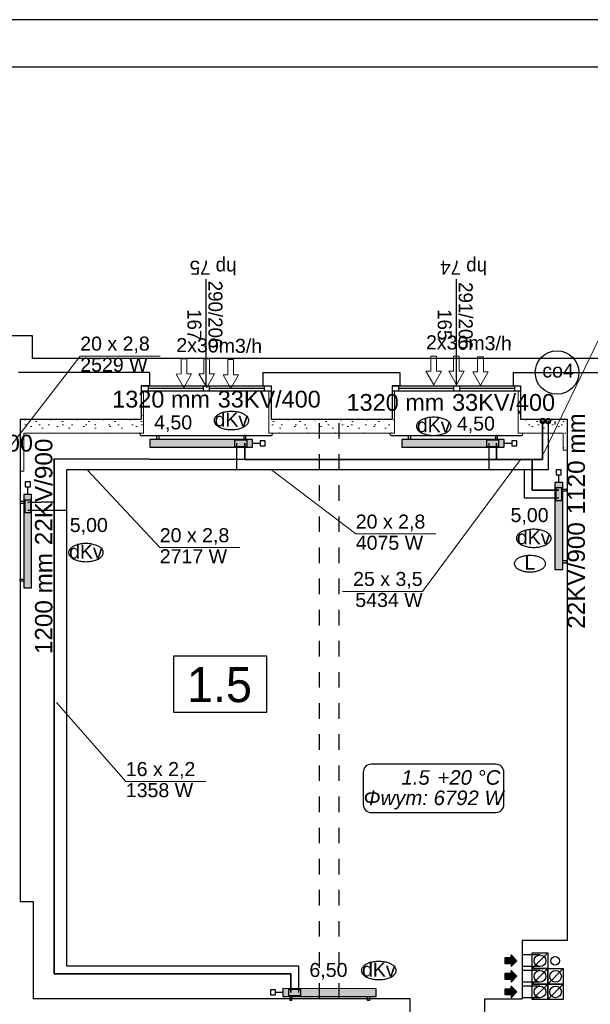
# Model space of a CAD drawing. Header units: millimetres. Extents: x 45180 to 119519, y 31297 to 302414.
# Tile 34 of 97: x 71806 to 79148, y 147500 to 160153. Entities that reach past the tile are written whole.
import ezdxf
from ezdxf.lldxf.tags import DXFTag

# ---------------------------------------------------------------- set-up
doc = ezdxf.new("R2010")
doc.units = ezdxf.units.MM
doc.header["$MEASUREMENT"] = 0
doc.linetypes.add('PHANTOM', pattern=[2.5, 1.25, -0.25, 0.25, -0.25, 0.25, -0.25])
doc.linetypes.add('Przerywana', pattern=[400, 200, -200])
doc.layers.get('0').update_dxf_attribs({"color": 252})
for name, color, linetype in [('#opisy', 7, 'Continuous'), ('#podkład', 252, 'Continuous'), ('_TABELA', 7, 'Continuous'), ('IS_Armatura_podłączeniowa_grz._dolnozas.', 7, 'SOLID'), ('IS_Armatura_Therm', 7, 'SOLID'), ('IS_Grafika', 7, 'SOLID'), ('IS_Grzejniki_Plan_rzut', 7, 'SOLID'), ('IS_Opisy_działek_Therm', 7, 'SOLID'), ('IS_Text_Armatury_Therm', 7, 'Continuous'), ('IS_Text_Konstrukcji', 7, 'Continuous'), ('IS_Text_Odbiornikow_Therm', 7, 'Continuous')]:
    doc.layers.add(name, color=color, linetype=linetype)
for name, color, linetype, lineweight in [('Arch ocieplenie_Nr_Pióra__21', 252, 'Continuous', 13), ('IS_Powrót', 5, 'DASHDOT', 35), ('IS_Zasilanie', 1, 'SOLID', 30)]:
    doc.layers.add(name, color=color, linetype=linetype, lineweight=lineweight)
doc.styles.add('ARIAL', font='arial.ttf', dxfattribs={"width": 0.75})
doc.styles.add('GENERATED_STYLE_4', font='txt')
doc.styles.add('GENERATED_STYLE_5', font='txt')
doc.styles.get("Standard").update_dxf_attribs({"font": 'arial.ttf', "bigfont": 'BIGFONT.SHX'})
tags = doc.linetypes.add('DASHDOT', pattern=[20, 10, -5, 0, -5]).pattern_tags.tags
tags[10:11] = [DXFTag(74, 4), DXFTag(75, 0), DXFTag(340, '0'), DXFTag(46, 0.0), DXFTag(50, 0.0), DXFTag(44, 0.0), DXFTag(45, 0.0)]
tags[8:9] = [DXFTag(74, 4), DXFTag(75, 0), DXFTag(340, '0'), DXFTag(46, 0.0), DXFTag(50, 0.0), DXFTag(44, 0.0), DXFTag(45, 0.0)]
tags[6:7] = [DXFTag(74, 4), DXFTag(75, 0), DXFTag(340, '0'), DXFTag(46, 0.0), DXFTag(50, 0.0), DXFTag(44, 0.0), DXFTag(45, 0.0)]
tags[4:5] = [DXFTag(74, 4), DXFTag(75, 0), DXFTag(340, '0'), DXFTag(46, 0.0), DXFTag(50, 0.0), DXFTag(44, 0.0), DXFTag(45, 0.0)]
tags = doc.linetypes.add('SOLID', pattern=[10, 10, 0]).pattern_tags.tags
tags[6:7] = [DXFTag(74, 4), DXFTag(75, 0), DXFTag(340, '0'), DXFTag(46, 0.0), DXFTag(50, 0.0), DXFTag(44, 0.0), DXFTag(45, 0.0)]
tags[4:5] = [DXFTag(74, 4), DXFTag(75, 0), DXFTag(340, '0'), DXFTag(46, 0.0), DXFTag(50, 0.0), DXFTag(44, 0.0), DXFTag(45, 0.0)]
pattern_1 = [(0, (186358.74, 93686.4), (0, 623.5383), [60, -300]), (0, (186538.74, 93998.17), (0, 623.5383), [60, -300]), (60, (186358.74, 93686.4), (-540, 311.7692), [60, -300]), (60, (186718.74, 93686.4), (-540, 311.7692), [60, -300]), (120, (186418.74, 93686.4), (540, 311.7692), [60, -300]), (120, (186778.74, 93686.4), (540, 311.7692), [60, -300]), (0, (186358.74, 93746.4), (0, 120), [0, -120, 0, -180.00001]), (45, (186418.74, 93746.4), (-84.85282, 84.85282), [0, -90, 0, -150.00001])]

# ---------------------------------------------------------------- blocks, each defined once
blk = doc.blocks.new('E210168')
at = {"color": 7, "lineweight": 13}
for p, q in [((19.4, 19.8), (19.4, 13.6)), ((19.4, 19.8), (37, 9.9)), ((19.4, 0), (37, 9.9)), ((19.4, 6.2), (19.4, 0))]:
    blk.add_line(p, q, dxfattribs=at)
blk.add_lwpolyline([(19.4, 13.6), (0, 13.6), (0, 6.2), (19.4, 6.2)], dxfattribs=at)

msp = doc.modelspace()

# ---------------------------------------------------------------- hatches: boundary and pattern name
at = {"layer": 'Arch ocieplenie_Nr_Pióra__21', "linetype": 'Continuous'}
h = msp.add_hatch(dxfattribs=at)
h.set_pattern_fill('Structural_Concrete', color=256, style=0, pattern_type=2)
h.set_pattern_definition(pattern_1)
h.paths.add_polyline_path([(73400, 154840), (73400, 155380), (73370, 155380), (73370, 155020)], flags=0)
h = msp.add_hatch(dxfattribs=at)
h.set_pattern_fill('Structural_Concrete', color=256, style=0, pattern_type=2)
h.set_pattern_definition(pattern_1)
h.paths.add_polyline_path([(76630, 154840), (76630, 155380), (76600, 155380), (76600, 155020)], flags=0)
h = msp.add_hatch(dxfattribs=at)
h.set_pattern_fill('Structural_Concrete', color=256, style=0, pattern_type=2)
h.set_pattern_definition(pattern_1)
h.paths.add_polyline_path([(78250, 155020), (78250, 155380), (78220, 155380), (78220, 154840)], flags=0)
h = msp.add_hatch(dxfattribs=at)
h.set_pattern_fill('Structural_Concrete', color=256, style=0, pattern_type=2)
h.set_pattern_definition(pattern_1)
h.paths.add_polyline_path([(71860, 154840), (73400, 154840), (73370, 155020), (71810, 155020)], flags=0)
h = msp.add_hatch(dxfattribs=at)
h.set_pattern_fill('Structural_Concrete', color=256, style=0, pattern_type=2)
h.set_pattern_definition(pattern_1)
h.paths.add_polyline_path([(75010, 154840), (76630, 154840), (76600, 155020), (75040, 155020)], flags=0)
h = msp.add_hatch(dxfattribs=at)
h.set_pattern_fill('Structural_Concrete', color=256, style=0, pattern_type=2)
h.set_pattern_definition(pattern_1)
h.paths.add_polyline_path([(78220, 154840), (78800, 154840), (78850, 155020), (78250, 155020)], flags=0)
h = msp.add_hatch(dxfattribs=at)
h.set_pattern_fill('Structural_Concrete', color=256, style=0, pattern_type=2)
h.set_pattern_definition(pattern_1)
h.paths.add_polyline_path([(78800, 154840), (78800, 154620), (78850, 154620), (78850, 155020)], flags=0)
at = {"layer": 'IS_Grzejniki_Plan_rzut', "ltscale": 10}
for points in [[(74801, 154760), (73481, 154760), (73481, 154660), (74801, 154660)], [(78041, 154760), (76721, 154760), (76721, 154660), (78041, 154660)], [(78792, 153086), (78792, 154206), (78692, 154206), (78692, 153086)], [(71860, 154050), (71860, 152850), (71960, 152850), (71960, 154050)], [(75193, 147602), (76393, 147599), (76393, 147699), (75193, 147702)]]:
    msp.add_hatch(color=251, dxfattribs=at).paths.add_polyline_path(points)

# ---------------------------------------------------------------- linework, layer by layer
at = {"layer": '#podkład', "linetype": 'Continuous'}
for p, q in [((74205, 155450), (74205, 156820)), ((77425, 155450), (77425, 156820)), ((71970, 156090), (71010, 156090)), ((71970, 155800), (71970, 156090)), ((86120, 155800), (71970, 155800)), ((73475, 155620), (71790, 155620)), ((73475, 155620), (73475, 155450)), ((74935, 155620), (74935, 155450)), ((74935, 155620), (76695, 155620)), ((76695, 155620), (76695, 155450)), ((78155, 155620), (78155, 155450)), ((78155, 155620), (79970, 155620)), ((73370, 155450), (73370, 155020)), ((73475, 155450), (73370, 155450)), ((73380, 155450), (75030, 155450)), ((75030, 155380), (73380, 155380)), ((73460, 155450), (73460, 155380)), ((74165, 155415), (73460, 155415)), ((74165, 155450), (74165, 155380)), ((74245, 155450), (74245, 155380)), ((74950, 155415), (74245, 155415)), ((74935, 155450), (75040, 155450)), ((74950, 155450), (74950, 155380)), ((75040, 155450), (75040, 155020)), ((76600, 155450), (76600, 155020)), ((76695, 155450), (76600, 155450)), ((76600, 155450), (78250, 155450)), ((78250, 155380), (76600, 155380)), ((76680, 155450), (76680, 155380)), ((77385, 155415), (76680, 155415)), ((77385, 155450), (77385, 155380)), ((77465, 155450), (77465, 155380)), ((78170, 155415), (77465, 155415)), ((78155, 155450), (78250, 155450)), ((78170, 155450), (78170, 155380)), ((78250, 155450), (78250, 155020)), ((71810, 155020), (73370, 155020)), ((71810, 155020), (71810, 148820)), ((75040, 155020), (76600, 155020)), ((78250, 155020), (78850, 155020)), ((78850, 155020), (78850, 148320)), ((78690, 154990), (78690, 154952)), ((73350, 154830), (73350, 154840)), ((73370, 154810), (75040, 154810)), ((75060, 154830), (75060, 154840)), ((76570, 154830), (76570, 154840)), ((76590, 154810), (78260, 154810)), ((78280, 154830), (78280, 154840)), ((74986, 151976), (73786, 151976)), ((73786, 151976), (73786, 151256)), ((74986, 151256), (74986, 151976)), ((73786, 151256), (74986, 151256)), ((71810, 148820), (71980, 148820)), ((71980, 148820), (71980, 147570)), ((78850, 148320), (78270, 148320)), ((78270, 148320), (78270, 147570)), ((78050, 148020), (78050, 148100)), ((78050, 148100), (78130, 148100)), ((78200, 148060), (78130, 148135)), ((78130, 148100), (78130, 148135)), ((78200, 148060), (78130, 147985)), ((78500, 148135), (78270, 148135)), ((78400, 147960), (78400, 148160)), ((78400, 148160), (78600, 148160)), ((78400, 147960), (78600, 148160)), ((78600, 148160), (78600, 147960)), ((78130, 148020), (78050, 148020)), ((78130, 148020), (78130, 147985)), ((78200, 147860), (78130, 147935)), ((78130, 147900), (78130, 147935)), ((78500, 147985), (78270, 147985)), ((78500, 147935), (78270, 147935)), ((78400, 147760), (78400, 147960)), ((78400, 147960), (78600, 147960)), ((78400, 147760), (78600, 147960)), ((78600, 147960), (78400, 147960)), ((78600, 147760), (78600, 147960)), ((78600, 147960), (78800, 147960)), ((78600, 147760), (78800, 147960)), ((78600, 147960), (78600, 147760)), ((78800, 147960), (78800, 147760)), ((78050, 147820), (78050, 147900)), ((78050, 147900), (78130, 147900)), ((78130, 147820), (78050, 147820)), ((78200, 147860), (78130, 147785)), ((78130, 147820), (78130, 147785)), ((78050, 147620), (78050, 147700)), ((78050, 147700), (78130, 147700)), ((78200, 147660), (78130, 147735)), ((78130, 147700), (78130, 147735)), ((78500, 147785), (78270, 147785)), ((78500, 147735), (78270, 147735)), ((78400, 147560), (78400, 147760)), ((78400, 147760), (78600, 147760)), ((78400, 147560), (78600, 147760)), ((78600, 147760), (78400, 147760)), ((78600, 147560), (78600, 147760)), ((78600, 147760), (78800, 147760)), ((78600, 147560), (78800, 147760)), ((78800, 147760), (78600, 147760)), ((78600, 147760), (78600, 147560)), ((78800, 147760), (78800, 147560)), ((76830, 147570), (71980, 147570)), ((76830, 147080), (76830, 147570)), ((77790, 147080), (77790, 147570)), ((77790, 147570), (78270, 147570)), ((78130, 147620), (78050, 147620)), ((78200, 147660), (78130, 147585)), ((78130, 147620), (78130, 147585)), ((78500, 147585), (78270, 147585)), ((78600, 147560), (78400, 147560)), ((78800, 147560), (78600, 147560))]:
    msp.add_line(p, q, dxfattribs=at)
at = {"layer": '#podkład', "linetype": 'Przerywana'}
for p, q in [((75665, 147570), (75665, 155020)), ((75915, 147570), (75915, 155020))]:
    msp.add_line(p, q, dxfattribs=at)
at = {"layer": '#podkład', "linetype": 'Continuous'}
for centre, radius in [((78500, 148060), 75), ((78695, 148060), 55), ((78500, 147860), 75), ((78700, 147860), 75), ((78500, 147660), 75), ((78700, 147660), 75)]:
    msp.add_circle(centre, radius, dxfattribs=at)
for centre, start, end in [((73370, 154830), 180, 270), ((75040, 154830), 270, 0), ((76590, 154830), 180, 270), ((78260, 154830), 270, 0)]:
    msp.add_arc(centre, 20, start, end, dxfattribs=at)
at = {"layer": '#podkład', "linetype": 'Continuous', "extrusion": (0, 0, -1)}
for points in [[(-78130, 148020), (-78050, 148100), (-78050, 148020)], [(-78050, 148100), (-78130, 148020), (-78130, 148100)], [(-78130, 148100), (-78200, 148060), (-78130, 148135)], [(-78130, 148020), (-78200, 148060), (-78130, 148100)], [(-78200, 148060), (-78130, 148020), (-78130, 147985)], [(-78130, 147900), (-78200, 147860), (-78130, 147935)], [(-78130, 147820), (-78050, 147900), (-78050, 147820)], [(-78050, 147900), (-78130, 147820), (-78130, 147900)], [(-78130, 147820), (-78200, 147860), (-78130, 147900)], [(-78200, 147860), (-78130, 147820), (-78130, 147785)], [(-78130, 147620), (-78050, 147700), (-78050, 147620)], [(-78050, 147700), (-78130, 147620), (-78130, 147700)], [(-78130, 147700), (-78200, 147660), (-78130, 147735)], [(-78130, 147620), (-78200, 147660), (-78130, 147700)], [(-78200, 147660), (-78130, 147620), (-78130, 147585)]]:
    msp.add_solid(points, dxfattribs=at)
at = {"layer": '_TABELA', "color": 7}
for p, q in [((115780, 160153), (45180, 160153)), ((115180, 159543), (47680, 159543))]:
    msp.add_line(p, q, dxfattribs=at)
at = {"layer": 'Arch ocieplenie_Nr_Pióra__21', "linetype": 'Continuous'}
for p, q in [((73400, 155380), (73370, 155380)), ((73370, 155380), (73370, 155020)), ((73400, 154840), (73400, 155380)), ((75040, 155380), (75010, 155380)), ((75010, 155380), (75010, 154840)), ((75040, 155020), (75040, 155380)), ((76630, 155380), (76600, 155380)), ((76600, 155380), (76600, 155020)), ((76630, 154840), (76630, 155380)), ((78250, 155380), (78220, 155380)), ((78220, 155380), (78220, 154840)), ((78250, 155020), (78250, 155380)), ((73370, 155020), (71810, 155020)), ((71810, 155020), (71810, 154350)), ((76600, 155020), (75040, 155020)), ((78850, 155020), (78250, 155020)), ((78850, 154620), (78850, 155020)), ((71860, 154840), (73400, 154840)), ((71860, 154350), (71860, 154840)), ((75010, 154840), (76630, 154840)), ((78220, 154840), (78800, 154840)), ((78800, 154840), (78800, 154620)), ((78800, 154620), (78850, 154620)), ((71810, 154350), (71860, 154350))]:
    msp.add_line(p, q, dxfattribs=at)
at = {"layer": 'IS_Armatura_podłączeniowa_grz._dolnozas.', "ltscale": 10}
for p, q in [((74731, 154750), (74571, 154750)), ((74571, 154750), (74571, 154670)), ((74731, 154670), (74731, 154750)), ((74731, 154750), (74731, 154750)), ((77971, 154750), (77811, 154750)), ((77811, 154750), (77811, 154670)), ((77971, 154670), (77971, 154750)), ((77971, 154750), (77971, 154750)), ((74571, 154670), (74731, 154670)), ((77811, 154670), (77971, 154670)), ((78782, 154136), (78702, 154136)), ((78702, 154136), (78702, 153976)), ((78782, 153976), (78782, 154136)), ((71870, 153980), (71870, 153820)), ((71950, 153980), (71870, 153980)), ((71870, 153980), (71870, 153980)), ((71950, 153820), (71950, 153980)), ((78702, 153976), (78782, 153976)), ((78782, 153976), (78782, 153976)), ((71870, 153820), (71950, 153820)), ((75423, 147692), (75263, 147692)), ((75263, 147692), (75263, 147612)), ((75423, 147612), (75423, 147692)), ((75263, 147612), (75423, 147612)), ((75263, 147612), (75263, 147612))]:
    msp.add_line(p, q, dxfattribs=at)
at = {"layer": 'IS_Armatura_Therm', "ltscale": 10}
for p, q in [((74801, 154710), (74899, 154710)), ((74964, 154742), (74899, 154742)), ((74899, 154742), (74899, 154677)), ((74899, 154677), (74964, 154677)), ((74964, 154677), (74964, 154742)), ((78041, 154710), (78138, 154710)), ((78203, 154742), (78138, 154742)), ((78138, 154742), (78138, 154677)), ((78138, 154677), (78203, 154677)), ((78203, 154677), (78203, 154742)), ((78774, 154368), (78709, 154368)), ((78709, 154368), (78709, 154303)), ((78774, 154303), (78774, 154368)), ((78709, 154303), (78774, 154303)), ((78742, 154206), (78742, 154303)), ((71943, 154213), (71878, 154213)), ((71878, 154213), (71878, 154148)), ((71878, 154148), (71943, 154148)), ((71910, 154050), (71910, 154148)), ((71943, 154148), (71943, 154213)), ((75096, 147685), (75031, 147685)), ((75031, 147685), (75031, 147620)), ((75096, 147620), (75096, 147685)), ((75031, 147620), (75096, 147620)), ((75193, 147652), (75096, 147653))]:
    msp.add_line(p, q, dxfattribs=at)
at = {"layer": 'IS_Grafika', "ltscale": 10}
msp.add_circle((78719, 155619), 280, dxfattribs=at)
for points, knots in [([(74529, 155118), (74518, 155118), (74497, 155118), (74465, 155114), (74436, 155108), (74408, 155100), (74383, 155090), (74361, 155079), (74342, 155066), (74327, 155052), (74315, 155036), (74308, 155019), (74306, 155008), (74306, 155002)], [0, 0, 0, 0, 33.024043, 64.733497, 94.961552, 123.540383, 150.314771, 175.16102, 198.015155, 218.916387, 238.072713, 255.947572, 273.334314, 273.334314, 273.334314, 273.334314]), ([(74306, 155002), (74306, 154996), (74308, 154984), (74315, 154967), (74327, 154952), (74342, 154938), (74361, 154925), (74383, 154913), (74408, 154904), (74436, 154896), (74465, 154890), (74497, 154886), (74518, 154885), (74529, 154885)], [0, 0, 0, 0, 17.386742, 35.2616, 54.417927, 75.319159, 98.173293, 123.019543, 149.793931, 178.372762, 208.600817, 240.310271, 273.334314, 273.334314, 273.334314, 273.334314]), ([(74753, 155002), (74753, 155008), (74751, 155019), (74744, 155036), (74732, 155052), (74717, 155066), (74698, 155079), (74675, 155090), (74651, 155100), (74623, 155108), (74593, 155114), (74562, 155118), (74540, 155118), (74529, 155118)], [0, 0, 0, 0, 17.386742, 35.2616, 54.417927, 75.319159, 98.173293, 123.019543, 149.793931, 178.372762, 208.600817, 240.310271, 273.334314, 273.334314, 273.334314, 273.334314]), ([(74529, 154885), (74540, 154885), (74562, 154886), (74593, 154890), (74623, 154896), (74651, 154904), (74675, 154913), (74698, 154925), (74717, 154938), (74732, 154952), (74744, 154967), (74751, 154984), (74753, 154996), (74753, 155002)], [0, 0, 0, 0, 33.024043, 64.733497, 94.961552, 123.540383, 150.314771, 175.16102, 198.015155, 218.916387, 238.072713, 255.947572, 273.334314, 273.334314, 273.334314, 273.334314]), ([(77132, 155044), (77121, 155044), (77099, 155043), (77068, 155040), (77038, 155034), (77011, 155026), (76986, 155016), (76964, 155005), (76945, 154992), (76929, 154978), (76918, 154962), (76910, 154945), (76909, 154933), (76909, 154928)], [0, 0, 0, 0, 33.024043, 64.733497, 94.961552, 123.540383, 150.314771, 175.16102, 198.015155, 218.916387, 238.072713, 255.947572, 273.334314, 273.334314, 273.334314, 273.334314]), ([(77355, 154928), (77355, 154933), (77354, 154945), (77346, 154962), (77335, 154978), (77319, 154992), (77300, 155005), (77278, 155016), (77253, 155026), (77226, 155034), (77196, 155040), (77165, 155043), (77143, 155044), (77132, 155044)], [0, 0, 0, 0, 17.386742, 35.2616, 54.417927, 75.319159, 98.173293, 123.019543, 149.793931, 178.372762, 208.600817, 240.310271, 273.334314, 273.334314, 273.334314, 273.334314]), ([(76909, 154928), (76909, 154922), (76910, 154910), (76918, 154893), (76929, 154878), (76945, 154863), (76964, 154850), (76986, 154839), (77011, 154829), (77038, 154821), (77068, 154816), (77099, 154812), (77121, 154811), (77132, 154811)], [0, 0, 0, 0, 17.386742, 35.2616, 54.417927, 75.319159, 98.173293, 123.019543, 149.793931, 178.372762, 208.600817, 240.310271, 273.334314, 273.334314, 273.334314, 273.334314]), ([(77132, 154811), (77143, 154811), (77165, 154812), (77196, 154816), (77226, 154821), (77253, 154829), (77278, 154839), (77300, 154850), (77319, 154863), (77335, 154878), (77346, 154893), (77354, 154910), (77355, 154922), (77355, 154928)], [0, 0, 0, 0, 33.024043, 64.733497, 94.961552, 123.540383, 150.314771, 175.16102, 198.015155, 218.916387, 238.072713, 255.947572, 273.334314, 273.334314, 273.334314, 273.334314]), ([(78419, 153605), (78408, 153605), (78387, 153604), (78355, 153600), (78326, 153594), (78298, 153586), (78273, 153577), (78251, 153565), (78232, 153552), (78217, 153538), (78205, 153522), (78198, 153506), (78196, 153494), (78196, 153488)], [0, 0, 0, 0, 33.024043, 64.733497, 94.961552, 123.540383, 150.314771, 175.16102, 198.015155, 218.916387, 238.072713, 255.947572, 273.334314, 273.334314, 273.334314, 273.334314]), ([(78196, 153488), (78196, 153482), (78198, 153470), (78205, 153454), (78217, 153438), (78232, 153424), (78251, 153411), (78273, 153399), (78298, 153390), (78326, 153382), (78355, 153376), (78387, 153372), (78408, 153372), (78419, 153372)], [0, 0, 0, 0, 17.386742, 35.2616, 54.417927, 75.319159, 98.173293, 123.019543, 149.793931, 178.372762, 208.600817, 240.310271, 273.334314, 273.334314, 273.334314, 273.334314]), ([(78643, 153488), (78643, 153494), (78641, 153506), (78634, 153522), (78622, 153538), (78607, 153552), (78588, 153565), (78566, 153577), (78541, 153586), (78513, 153594), (78483, 153600), (78452, 153604), (78430, 153605), (78419, 153605)], [0, 0, 0, 0, 17.386742, 35.2616, 54.417927, 75.319159, 98.173293, 123.019543, 149.793931, 178.372762, 208.600817, 240.310271, 273.334314, 273.334314, 273.334314, 273.334314]), ([(78419, 153372), (78430, 153372), (78452, 153372), (78483, 153376), (78513, 153382), (78541, 153390), (78566, 153399), (78588, 153411), (78607, 153424), (78622, 153438), (78634, 153454), (78641, 153470), (78643, 153482), (78643, 153488)], [0, 0, 0, 0, 33.024043, 64.733497, 94.961552, 123.540383, 150.314771, 175.16102, 198.015155, 218.916387, 238.072713, 255.947572, 273.334314, 273.334314, 273.334314, 273.334314]), ([(72658, 153421), (72647, 153421), (72626, 153421), (72594, 153417), (72564, 153411), (72537, 153403), (72512, 153393), (72490, 153382), (72471, 153369), (72456, 153355), (72444, 153339), (72437, 153322), (72435, 153311), (72435, 153305)], [0, 0, 0, 0, 33.024043, 64.733497, 94.961552, 123.540383, 150.314771, 175.16102, 198.015155, 218.916387, 238.072713, 255.947572, 273.334314, 273.334314, 273.334314, 273.334314]), ([(72881, 153305), (72881, 153311), (72880, 153322), (72872, 153339), (72861, 153355), (72845, 153369), (72826, 153382), (72804, 153393), (72779, 153403), (72752, 153411), (72722, 153417), (72691, 153421), (72669, 153421), (72658, 153421)], [0, 0, 0, 0, 17.386742, 35.2616, 54.417927, 75.319159, 98.173293, 123.019543, 149.793931, 178.372762, 208.600817, 240.310271, 273.334314, 273.334314, 273.334314, 273.334314]), ([(72435, 153305), (72435, 153299), (72437, 153287), (72444, 153270), (72456, 153255), (72471, 153241), (72490, 153228), (72512, 153216), (72537, 153206), (72564, 153199), (72594, 153193), (72626, 153189), (72647, 153188), (72658, 153188)], [0, 0, 0, 0, 17.386742, 35.2616, 54.417927, 75.319159, 98.173293, 123.019543, 149.793931, 178.372762, 208.600817, 240.310271, 273.334314, 273.334314, 273.334314, 273.334314]), ([(72658, 153188), (72669, 153188), (72691, 153189), (72722, 153193), (72752, 153199), (72779, 153206), (72804, 153216), (72826, 153228), (72845, 153241), (72861, 153255), (72872, 153270), (72880, 153287), (72881, 153299), (72881, 153305)], [0, 0, 0, 0, 33.024043, 64.733497, 94.961552, 123.540383, 150.314771, 175.16102, 198.015155, 218.916387, 238.072713, 255.947572, 273.334314, 273.334314, 273.334314, 273.334314]), ([(78371, 153267), (78361, 153267), (78342, 153267), (78313, 153263), (78286, 153258), (78262, 153251), (78239, 153242), (78219, 153232), (78202, 153220), (78188, 153207), (78178, 153193), (78171, 153178), (78169, 153167), (78169, 153162)], [0, 0, 0, 0, 29.81303, 58.439291, 85.728194, 111.528232, 135.699277, 158.129661, 178.761629, 197.63058, 214.924287, 231.061128, 246.757311, 246.757311, 246.757311, 246.757311]), ([(78573, 153162), (78573, 153167), (78571, 153178), (78564, 153193), (78554, 153207), (78540, 153220), (78523, 153232), (78503, 153242), (78480, 153251), (78456, 153258), (78429, 153263), (78400, 153267), (78381, 153267), (78371, 153267)], [0, 0, 0, 0, 15.696184, 31.833024, 49.126731, 67.995682, 88.62765, 111.058035, 135.229079, 161.029117, 188.31802, 216.944282, 246.757311, 246.757311, 246.757311, 246.757311]), ([(78169, 153162), (78169, 153157), (78171, 153146), (78178, 153131), (78188, 153117), (78202, 153104), (78219, 153093), (78239, 153082), (78262, 153073), (78286, 153066), (78313, 153061), (78342, 153058), (78361, 153057), (78371, 153057)], [0, 0, 0, 0, 15.696184, 31.833024, 49.126731, 67.995682, 88.62765, 111.058035, 135.229079, 161.029117, 188.31802, 216.944282, 246.757311, 246.757311, 246.757311, 246.757311]), ([(78371, 153057), (78381, 153057), (78400, 153058), (78429, 153061), (78456, 153066), (78480, 153073), (78503, 153082), (78523, 153093), (78540, 153104), (78554, 153117), (78564, 153131), (78571, 153146), (78573, 153157), (78573, 153162)], [0, 0, 0, 0, 29.81303, 58.439291, 85.728194, 111.528232, 135.699277, 158.129661, 178.761629, 197.63058, 214.924287, 231.061128, 246.757311, 246.757311, 246.757311, 246.757311]), ([(76426, 148050), (76415, 148050), (76393, 148049), (76361, 148046), (76332, 148040), (76304, 148032), (76279, 148022), (76257, 148011), (76238, 147998), (76223, 147983), (76211, 147968), (76204, 147951), (76202, 147939), (76202, 147934)], [0, 0, 0, 0, 33.024043, 64.733497, 94.961552, 123.540383, 150.314771, 175.16102, 198.015155, 218.916387, 238.072713, 255.947572, 273.334314, 273.334314, 273.334314, 273.334314]), ([(76649, 147934), (76649, 147939), (76647, 147951), (76640, 147968), (76628, 147983), (76613, 147998), (76594, 148011), (76572, 148022), (76547, 148032), (76519, 148040), (76490, 148046), (76458, 148049), (76437, 148050), (76426, 148050)], [0, 0, 0, 0, 17.386742, 35.2616, 54.417927, 75.319159, 98.173293, 123.019543, 149.793931, 178.372762, 208.600817, 240.310271, 273.334314, 273.334314, 273.334314, 273.334314]), ([(76202, 147934), (76202, 147928), (76204, 147916), (76211, 147899), (76223, 147884), (76238, 147869), (76257, 147856), (76279, 147845), (76304, 147835), (76332, 147827), (76361, 147821), (76393, 147818), (76415, 147817), (76426, 147817)], [0, 0, 0, 0, 17.386742, 35.2616, 54.417927, 75.319159, 98.173293, 123.019543, 149.793931, 178.372762, 208.600817, 240.310271, 273.334314, 273.334314, 273.334314, 273.334314]), ([(76426, 147817), (76437, 147817), (76458, 147818), (76490, 147821), (76519, 147827), (76547, 147835), (76572, 147845), (76594, 147856), (76613, 147869), (76628, 147884), (76640, 147899), (76647, 147916), (76649, 147928), (76649, 147934)], [0, 0, 0, 0, 33.024043, 64.733497, 94.961552, 123.540383, 150.314771, 175.16102, 198.015155, 218.916387, 238.072713, 255.947572, 273.334314, 273.334314, 273.334314, 273.334314])]:
    msp.add_open_spline(points, degree=3, knots=knots, dxfattribs=at)
at = {"layer": 'IS_Grzejniki_Plan_rzut', "ltscale": 10}
for p, q in [((74801, 154760), (73481, 154760)), ((73481, 154760), (73481, 154660)), ((73569, 154760), (73569, 154810)), ((73569, 154810), (73594, 154810)), ((73594, 154810), (73594, 154760)), ((74714, 154810), (74689, 154810)), ((74689, 154810), (74689, 154760)), ((74714, 154760), (74714, 154810)), ((74801, 154660), (74801, 154760)), ((74801, 154760), (74801, 154760)), ((78041, 154760), (76721, 154760)), ((76721, 154760), (76721, 154660)), ((76808, 154760), (76808, 154810)), ((76808, 154810), (76833, 154810)), ((76833, 154810), (76833, 154760)), ((77953, 154810), (77928, 154810)), ((77928, 154810), (77928, 154760)), ((77953, 154760), (77953, 154810)), ((78041, 154660), (78041, 154760)), ((78041, 154760), (78041, 154760)), ((73481, 154660), (74801, 154660)), ((76721, 154660), (78041, 154660)), ((78792, 154206), (78692, 154206)), ((78692, 154206), (78692, 153086)), ((78792, 153086), (78792, 154206)), ((78792, 154118), (78842, 154118)), ((78842, 154118), (78842, 154093)), ((71860, 154050), (71860, 152850)), ((71960, 154050), (71860, 154050)), ((71860, 154050), (71860, 154050)), ((71960, 152850), (71960, 154050)), ((78842, 154093), (78792, 154093)), ((71860, 153963), (71810, 153963)), ((71810, 153963), (71810, 153938)), ((71810, 153938), (71860, 153938)), ((78842, 153198), (78792, 153198)), ((78792, 153173), (78842, 153173)), ((78842, 153173), (78842, 153198)), ((78692, 153086), (78792, 153086)), ((78792, 153086), (78792, 153086)), ((71810, 152938), (71810, 152963)), ((71810, 152963), (71860, 152963)), ((71860, 152938), (71810, 152938)), ((71860, 152850), (71960, 152850)), ((76393, 147699), (75193, 147702)), ((75193, 147702), (75193, 147602)), ((76393, 147599), (76393, 147699)), ((75193, 147602), (76393, 147599)), ((75193, 147602), (75193, 147602)), ((75281, 147602), (75281, 147552)), ((75281, 147552), (75306, 147552)), ((75306, 147552), (75306, 147602)), ((76280, 147549), (76281, 147599)), ((76305, 147549), (76280, 147549)), ((76306, 147599), (76305, 147549))]:
    msp.add_line(p, q, dxfattribs=at)
at = {"layer": 'IS_Opisy_działek_Therm', "lineweight": 5, "ltscale": 10}
for p, q in [((78546, 154576), (79495, 156544)), ((71292, 154162), (72585, 155831)), ((72585, 155831), (73615, 155831)), ((78250, 154501), (76990, 152807)), ((72675, 154370), (73608, 153369)), ((75046, 154370), (76130, 153544)), ((76130, 153544), (77160, 153544)), ((73608, 153369), (74638, 153369)), ((76990, 152807), (75960, 152807)), ((72278, 151379), (73171, 150364)), ((73171, 150364), (74201, 150364))]:
    msp.add_line(p, q, dxfattribs=at)
at = {"layer": 'IS_Powrót', "ltscale": 10}
for p, q in [((78534, 154995), (78534, 154501)), ((74701, 154501), (74701, 154710)), ((77941, 154710), (77941, 154501)), ((72251, 154509), (72251, 153958)), ((74701, 154501), (72251, 154509)), ((77941, 154501), (74701, 154501)), ((78400, 154501), (77941, 154501)), ((78534, 154501), (78400, 154501)), ((78400, 154106), (78400, 154501)), ((78742, 154106), (78400, 154106)), ((71910, 153950), (72251, 153958)), ((72251, 153958), (72251, 147893)), ((72251, 147893), (75293, 147893)), ((75293, 147893), (75293, 147652))]:
    msp.add_line(p, q, dxfattribs=at)
at = {"layer": 'IS_Powrót', "color": 5, "lineweight": 0, "ltscale": 20}
msp.add_circle((78534, 154995), 34.1, dxfattribs=at)
msp.add_circle((78534, 154995), 34.1, dxfattribs=at)
at = {"layer": 'IS_Powrót', "color": 5, "lineweight": 30, "ltscale": 20}
msp.add_circle((78534, 154995), 22.1, dxfattribs=at)
msp.add_circle((78534, 154995), 22.1, dxfattribs=at)
at = {"layer": 'IS_Text_Konstrukcji', "linetype": 'SOLID', "ltscale": 10}
msp.add_lwpolyline([(76330, 149965), (77933, 149965, 0.414214), (78036, 150069), (78036, 150482, 0.414214), (77933, 150585), (76330, 150585, 0.414214), (76226, 150482), (76226, 150069, 0.414214), (76330, 149965)], format="xyb", dxfattribs=at)
at = {"layer": 'IS_Zasilanie', "ltscale": 10}
for p, q in [((78604, 154994), (78604, 154370)), ((74601, 154370), (74601, 154710)), ((77841, 154710), (77841, 154370)), ((72410, 154370), (72410, 153850)), ((74601, 154370), (72410, 154370)), ((77841, 154370), (74601, 154370)), ((78300, 154370), (77841, 154370)), ((78604, 154370), (78300, 154370)), ((78300, 154006), (78300, 154370)), ((78742, 154006), (78300, 154006)), ((71910, 153850), (72410, 153850)), ((72410, 153850), (72410, 147993)), ((72410, 147993), (75393, 147993)), ((75393, 147993), (75393, 147652))]:
    msp.add_line(p, q, dxfattribs=at)
at = {"layer": 'IS_Zasilanie', "color": 1, "linetype": 'PHANTOM', "lineweight": 0, "ltscale": 250}
msp.add_circle((78604, 154994), 34.1, dxfattribs=at)
msp.add_circle((78604, 154994), 34.1, dxfattribs=at)
at = {"layer": 'IS_Zasilanie', "color": 1, "linetype": 'PHANTOM', "lineweight": 30, "ltscale": 250}
msp.add_circle((78604, 154994), 22.1, dxfattribs=at)
msp.add_circle((78604, 154994), 22.1, dxfattribs=at)

# ---------------------------------------------------------------- block references
at = {"color": 7, "lineweight": 5, "xscale": 10, "yscale": 10, "zscale": 10, "rotation": 270.0966492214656}
for p in [(73820, 155794), (74112, 155795), (74422, 155785), (77033, 155829), (77325, 155830), (77635, 155820)]:
    msp.add_blockref('E210168', p, dxfattribs=at)

# ---------------------------------------------------------------- texts
at = {"layer": '#opisy', "color": 7, "lineweight": 0, "style": 'ARIAL'}
for p in [(73820, 155883, 140), (77032, 155918, 140)]:
    msp.add_text('2x30m3/h', height=180, rotation=359.2172, dxfattribs=at).set_placement(p)
at = {"layer": '#podkład', "linetype": 'Continuous', "style": 'GENERATED_STYLE_5'}
for s, rotation, p in [('hp 75', 180, (74595, 157056)), ('hp 74', 180, (77819, 157056)), ('290/206', 270, (74234, 156799)), ('291/206', 270, (77454, 156781)), ('167', 270, (73964, 156434)), ('165', 270, (77184, 156434))]:
    msp.add_text(s, height=180, rotation=rotation, dxfattribs=at).set_placement(p)
at = {"layer": '#podkład', "linetype": 'Continuous', "style": 'GENERATED_STYLE_4'}
msp.add_text('1.5', height=450, dxfattribs=at).set_placement((73958, 151383))
at = {"layer": 'IS_Grafika', "ltscale": 10, "char_height": 180}
for s, insert, attachment_point in [('\\fArial|b0|i0;co4', (78530, 155552), 7), ('\\fArial|b0|i0;dKv', (74529, 155105), 2), ('\\fArial|b0|i0;dKv', (77132, 155031), 2), ('\\fArial|b0|i0;dKv', (78419, 153591), 2), ('\\fArial|b0|i0;dKv', (72658, 153408), 2), ('\\fArial|b0|i0;L', (78371, 153266), 2), ('\\fArial|b0|i0;dKv', (76426, 148037), 2)]:
    msp.add_mtext(s, dxfattribs=dict(at, insert=insert, attachment_point=attachment_point))
at = {"layer": 'IS_Opisy_działek_Therm', "ltscale": 10, "char_height": 180}
for s, insert, attachment_point in [('\\fArial|b0|i0;20 x 2,8', (72585, 155867), 7), ('\\fArial|b0|i0;2529 W', (72585, 155810), 1), ('\\fArial|b0|i0;20 x 2,8', (76130, 153580), 7), ('\\fArial|b0|i0;20 x 2,8', (73608, 153405), 7), ('\\fArial|b0|i0;4075 W', (76130, 153522), 1), ('\\fArial|b0|i0;2717 W', (73608, 153348), 1), ('\\fArial|b0|i0;25 x 3,5', (76990, 152843), 9), ('\\fArial|b0|i0;5434 W', (76990, 152786), 3), ('\\fArial|b0|i0;16 x 2,2', (73171, 150400), 7), ('\\fArial|b0|i0;1358 W', (73171, 150342), 1)]:
    msp.add_mtext(s, dxfattribs=dict(at, insert=insert, attachment_point=attachment_point))
at = {"layer": 'IS_Text_Armatury_Therm', "linetype": 'SOLID', "ltscale": 10, "char_height": 180}
for s, insert, attachment_point in [('\\fArial|b0|i0;4,50  ', (74025, 154855), 9), ('\\fArial|b0|i0;4,50  ', (77920, 154840), 9), ('\\fArial|b0|i0;5,00  ', (78121, 153664), 7), ('\\fArial|b0|i0;5,00  ', (72940, 153536), 9), ('\\fArial|b0|i0;6,50  ', (76023, 147818), 9)]:
    msp.add_mtext(s, dxfattribs=dict(at, insert=insert, attachment_point=attachment_point))
at = {"layer": 'IS_Text_Konstrukcji', "linetype": 'SOLID', "ltscale": 10, "char_height": 187.2}
for s, insert, attachment_point in [('\\fArial|b0|i1;1.5', (77081, 150319), 9), ('\\fArial|b0|i1;+20 °C', (77181, 150319), 7), ('\\fArial|b0|i1;Φwym: 6792 W', (77131, 150247), 2)]:
    msp.add_mtext(s, dxfattribs=dict(at, insert=insert, attachment_point=attachment_point))
at = {"layer": 'IS_Text_Odbiornikow_Therm', "linetype": 'SOLID', "ltscale": 10, "char_height": 216}
for s, insert, attachment_point in [('\\fArial|b0|i0;1320 mm', (74254, 155385), 3), ('\\fArial|b0|i0;33KV/400', (74354, 155385), 1), ('\\fArial|b0|i0;1320 mm', (77269, 155343), 3), ('\\fArial|b0|i0;33KV/400', (77369, 155343), 1), ('\\fArial|b0|i0;33KV/400', (70651, 154820), 1)]:
    msp.add_mtext(s, dxfattribs=dict(at, insert=insert, attachment_point=attachment_point))
at = {"layer": 'IS_Text_Odbiornikow_Therm', "linetype": 'SOLID', "ltscale": 10, "char_height": 223.2, "rotation": 90}
for s, insert, attachment_point in [('\\fArial|b0|i0;1120 mm', (79081, 153796), 7), ('\\fArial|b0|i0;22KV/900', (72003, 153400), 1), ('\\fArial|b0|i0;22KV/900', (79081, 153696), 9), ('\\fArial|b0|i0;1200 mm', (72003, 153300), 3)]:
    msp.add_mtext(s, dxfattribs=dict(at, insert=insert, attachment_point=attachment_point))

doc.saveas('drawing.dxf')
